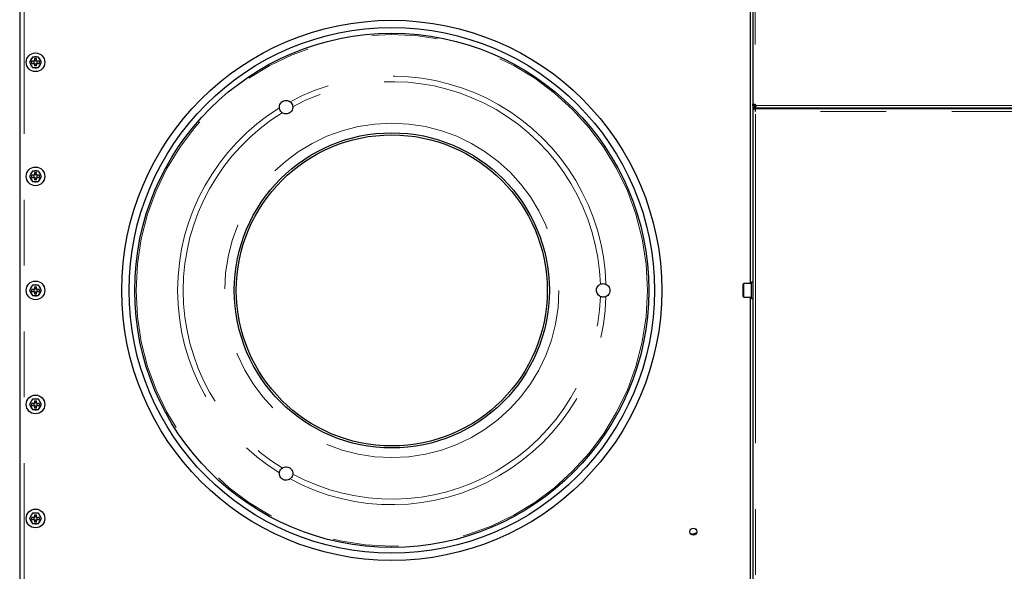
# Model space of a CAD drawing. Header units: millimetres. Extents: x 19 to 263, y 62 to 156.
# Tile 62 of 77: x 145 to 164, y 134 to 145. Entities that reach past the tile are written whole.
import ezdxf

# ---------------------------------------------------------------- set-up
doc = ezdxf.new("R2010")
doc.units = ezdxf.units.MM
doc.linetypes.add('PHANTOM', pattern=[12.7, 6.35, -1.27, 1.27, -1.27, 1.27, -1.27])

msp = doc.modelspace()

# ---------------------------------------------------------------- linework, layer by layer
at = {"color": 7, "linetype": 'Continuous', "lineweight": 25}
for p, q in [((159.158, 153.55), (159.158, 143.506)), ((145.008, 149.312), (145.008, 130.524)), ((159.104, 148.788), (159.104, 140.048)), ((145.255, 144.418), (145.197, 144.318)), ((145.37, 144.418), (145.255, 144.418)), ((145.428, 144.318), (145.37, 144.418)), ((145.197, 144.318), (145.255, 144.218)), ((145.293, 144.338), (145.242, 144.338)), ((145.242, 144.298), (145.242, 144.338)), ((145.242, 144.298), (145.293, 144.298)), ((145.255, 144.218), (145.37, 144.218)), ((145.283, 144.338), (145.283, 144.298)), ((145.293, 144.389), (145.333, 144.389)), ((145.293, 144.389), (145.293, 144.338)), ((145.333, 144.348), (145.293, 144.348)), ((145.293, 144.298), (145.293, 144.248)), ((145.293, 144.288), (145.333, 144.288)), ((145.333, 144.248), (145.293, 144.248)), ((145.333, 144.338), (145.333, 144.389)), ((145.383, 144.338), (145.333, 144.338)), ((145.333, 144.298), (145.383, 144.298)), ((145.333, 144.248), (145.333, 144.298)), ((145.343, 144.298), (145.343, 144.338)), ((145.37, 144.218), (145.428, 144.318)), ((145.383, 144.338), (145.383, 144.298)), ((159.158, 143.506), (159.178, 143.506)), ((159.158, 143.483), (159.158, 143.506)), ((159.158, 143.483), (159.158, 143.418)), ((159.178, 143.483), (159.158, 143.483)), ((159.178, 143.483), (159.178, 143.506)), ((159.178, 143.483), (159.203, 143.483)), ((159.183, 143.46), (159.183, 143.441)), ((159.203, 143.483), (159.213, 143.483)), ((159.158, 143.418), (159.158, 124.282)), ((159.158, 143.418), (159.208, 143.418)), ((159.183, 143.438), (159.183, 143.441)), ((159.183, 143.438), (206.349, 143.438)), ((159.183, 143.438), (159.183, 143.418)), ((159.208, 143.368), (159.208, 143.418)), ((169.348, 143.418), (159.208, 143.418)), ((145.255, 142.218), (145.197, 142.118)), ((145.293, 142.138), (145.242, 142.138)), ((145.242, 142.098), (145.242, 142.138)), ((145.37, 142.218), (145.255, 142.218)), ((145.283, 142.138), (145.283, 142.098)), ((145.293, 142.189), (145.333, 142.189)), ((145.293, 142.189), (145.293, 142.138)), ((145.333, 142.148), (145.293, 142.148)), ((145.333, 142.138), (145.333, 142.189)), ((145.383, 142.138), (145.333, 142.138)), ((145.343, 142.098), (145.343, 142.138)), ((145.428, 142.118), (145.37, 142.218)), ((145.383, 142.138), (145.383, 142.098)), ((145.197, 142.118), (145.255, 142.018)), ((145.242, 142.098), (145.293, 142.098)), ((145.255, 142.018), (145.37, 142.018)), ((145.293, 142.098), (145.293, 142.048)), ((145.293, 142.088), (145.333, 142.088)), ((145.333, 142.048), (145.293, 142.048)), ((145.333, 142.098), (145.383, 142.098)), ((145.333, 142.048), (145.333, 142.098)), ((145.37, 142.018), (145.428, 142.118)), ((158.968, 139.798), (158.968, 140.038)), ((159.128, 140.048), (158.978, 140.048)), ((159.158, 140.075), (159.128, 140.075)), ((159.128, 139.761), (159.128, 140.075)), ((145.255, 140.018), (145.197, 139.918)), ((145.197, 139.918), (145.255, 139.818)), ((145.293, 139.938), (145.242, 139.938)), ((145.242, 139.898), (145.242, 139.938)), ((145.242, 139.898), (145.293, 139.898)), ((145.37, 140.018), (145.255, 140.018)), ((145.283, 139.938), (145.283, 139.898)), ((145.293, 139.989), (145.333, 139.989)), ((145.293, 139.989), (145.293, 139.938)), ((145.333, 139.948), (145.293, 139.948)), ((145.293, 139.898), (145.293, 139.848)), ((145.293, 139.888), (145.333, 139.888)), ((145.333, 139.848), (145.293, 139.848)), ((145.333, 139.938), (145.333, 139.989)), ((145.383, 139.938), (145.333, 139.938)), ((145.333, 139.898), (145.383, 139.898)), ((145.333, 139.848), (145.333, 139.898)), ((145.343, 139.898), (145.343, 139.938)), ((145.428, 139.918), (145.37, 140.018)), ((145.37, 139.818), (145.428, 139.918)), ((145.383, 139.938), (145.383, 139.898)), ((145.255, 139.818), (145.37, 139.818)), ((158.978, 139.788), (159.128, 139.788)), ((159.104, 139.788), (159.104, 131.048)), ((159.128, 139.761), (159.158, 139.761)), ((145.255, 137.818), (145.197, 137.718)), ((145.37, 137.818), (145.255, 137.818)), ((145.293, 137.789), (145.333, 137.789)), ((145.293, 137.789), (145.293, 137.738)), ((145.333, 137.738), (145.333, 137.789)), ((145.428, 137.718), (145.37, 137.818)), ((145.197, 137.718), (145.255, 137.618)), ((145.293, 137.738), (145.242, 137.738)), ((145.242, 137.698), (145.242, 137.738)), ((145.242, 137.698), (145.293, 137.698)), ((145.255, 137.618), (145.37, 137.618)), ((145.283, 137.738), (145.283, 137.698)), ((145.333, 137.748), (145.293, 137.748)), ((145.293, 137.698), (145.293, 137.648)), ((145.293, 137.688), (145.333, 137.688)), ((145.333, 137.648), (145.293, 137.648)), ((145.383, 137.738), (145.333, 137.738)), ((145.333, 137.698), (145.383, 137.698)), ((145.333, 137.648), (145.333, 137.698)), ((145.343, 137.698), (145.343, 137.738)), ((145.37, 137.618), (145.428, 137.718)), ((145.383, 137.738), (145.383, 137.698)), ((145.255, 135.618), (145.197, 135.518)), ((145.197, 135.518), (145.255, 135.418)), ((145.293, 135.538), (145.242, 135.538)), ((145.242, 135.498), (145.242, 135.538)), ((145.242, 135.498), (145.293, 135.498)), ((145.37, 135.618), (145.255, 135.618)), ((145.283, 135.538), (145.283, 135.498)), ((145.293, 135.589), (145.333, 135.589)), ((145.293, 135.589), (145.293, 135.538)), ((145.333, 135.548), (145.293, 135.548)), ((145.293, 135.498), (145.293, 135.448)), ((145.293, 135.488), (145.333, 135.488)), ((145.333, 135.538), (145.333, 135.589)), ((145.383, 135.538), (145.333, 135.538)), ((145.333, 135.498), (145.383, 135.498)), ((145.333, 135.448), (145.333, 135.498)), ((145.343, 135.498), (145.343, 135.538)), ((145.428, 135.518), (145.37, 135.618)), ((145.37, 135.418), (145.428, 135.518)), ((145.383, 135.538), (145.383, 135.498)), ((145.255, 135.418), (145.37, 135.418)), ((145.333, 135.448), (145.293, 135.448))]:
    msp.add_line(p, q, dxfattribs=at)
at = {"color": 8, "linetype": 'PHANTOM', "lineweight": 18}
for p, q in [((159.203, 153.55), (159.203, 143.506)), ((145.093, 149.287), (145.093, 130.549)), ((159.203, 143.506), (159.203, 143.483)), ((159.213, 143.483), (206.394, 143.483)), ((159.208, 124.268), (159.208, 143.368)), ((169.348, 143.368), (159.208, 143.368)), ((158.978, 140.048), (158.978, 139.788)), ((158.978, 139.788), (158.978, 139.788))]:
    msp.add_line(p, q, dxfattribs=at)
at = {"color": 7, "linetype": 'Continuous', "lineweight": 25}
for centre, radius in [((152.188, 139.918), 5.21), ((152.188, 139.918), 5.07), ((152.188, 139.918), 4.96), ((145.313, 144.318), 0.18), ((152.188, 139.918), 3.04), ((152.188, 139.918), 3), ((145.313, 142.118), 0.18), ((145.313, 139.918), 0.18), ((145.313, 137.718), 0.18), ((145.313, 135.518), 0.18), ((158.008, 135.264), 0.068)]:
    msp.add_circle(centre, radius, dxfattribs=at)
at = {"color": 8, "linetype": 'PHANTOM', "lineweight": 18}
for radius in [4.934, 3.226]:
    msp.add_circle((152.188, 139.918), radius, dxfattribs=at)
at = {"color": 7, "linetype": 'Continuous', "lineweight": 25}
for centre, radius, start, end in [((145.313, 144.318), 0.105, 72.2472, 107.7528), ((145.313, 144.318), 0.105, 132.2472, 167.7528), ((145.313, 144.318), 0.105, 192.2472, 227.7528), ((145.313, 144.318), 0.105, 252.2472, 287.7528), ((145.313, 144.318), 0.105, 12.2472, 47.7528), ((145.313, 144.318), 0.105, 312.2472, 347.7528), ((159.183, 143.483), 0.03, 0.0668, 49.1184), ((145.313, 142.118), 0.105, 132.2472, 167.7528), ((145.313, 142.118), 0.105, 72.2472, 107.7528), ((145.313, 142.118), 0.105, 12.2472, 47.7528), ((145.313, 142.118), 0.105, 192.2472, 227.7528), ((145.313, 142.118), 0.105, 252.2472, 287.7528), ((145.313, 142.118), 0.105, 312.2472, 347.7528), ((158.978, 140.038), 0.01, 90, 180), ((145.313, 139.918), 0.105, 132.2472, 167.7528), ((145.313, 139.918), 0.105, 192.2472, 227.7528), ((145.313, 139.918), 0.105, 72.2472, 107.7528), ((145.313, 139.918), 0.105, 12.2472, 47.7528), ((145.313, 139.918), 0.105, 312.2472, 347.7528), ((145.313, 139.918), 0.105, 252.2472, 287.7528), ((158.978, 139.798), 0.01, 180, 270), ((145.313, 137.718), 0.105, 132.2472, 167.7528), ((145.313, 137.718), 0.105, 72.2472, 107.7528), ((145.313, 137.718), 0.105, 12.2472, 47.7528), ((145.313, 137.718), 0.105, 192.2472, 227.7528), ((145.313, 137.718), 0.105, 252.2472, 287.7528), ((145.313, 137.718), 0.105, 312.2472, 347.7528), ((145.313, 135.518), 0.105, 132.2472, 167.7528), ((145.313, 135.518), 0.105, 192.2472, 227.7528), ((145.313, 135.518), 0.105, 72.2472, 107.7528), ((145.313, 135.518), 0.105, 12.2472, 47.7528), ((145.313, 135.518), 0.105, 312.2472, 347.7528), ((145.313, 135.518), 0.105, 252.2472, 287.7528), ((157.969, 135.442), 0.223, 266.7441, 297.6765)]:
    msp.add_arc(centre, radius, start, end, dxfattribs=at)
at = {"color": 8, "linetype": 'PHANTOM', "lineweight": 18}
for radius, start, end in [(4.134, 1.6528, 118.3472), (4.026, 1.6747, 118.3253), (4.134, 121.6528, 238.3472), (4.026, 121.6747, 238.3253), (4.134, 241.6528, 358.3472), (4.026, 241.6747, 358.3253)]:
    msp.add_arc((152.188, 139.918), radius, start, end, dxfattribs=at)
at = {"color": 7, "linetype": 'Continuous', "lineweight": 25}
for points, knots in [([(150.018, 143.437), (150.018, 143.451), (150.018, 143.481), (150.036, 143.522), (150.065, 143.555), (150.104, 143.577), (150.147, 143.584), (150.189, 143.578), (150.213, 143.563), (150.225, 143.556)], [0, 0, 0, 0, 0.1470053, 0.2941804, 0.4387434, 0.5804759, 0.7211955, 0.8630648, 1, 1, 1, 1]), ([(150.277, 143.462), (150.277, 143.448), (150.276, 143.418), (150.257, 143.377), (150.227, 143.345), (150.188, 143.325), (150.145, 143.319), (150.105, 143.326), (150.083, 143.339), (150.073, 143.345)], [0, 0, 0, 0, 0.150784, 0.301748, 0.449801, 0.594638, 0.738476, 0.883887, 1, 1, 1, 1]), ([(150.225, 143.556), (150.227, 143.554), (150.241, 143.543), (150.261, 143.519), (150.274, 143.486), (150.276, 143.468), (150.277, 143.462)], [0, 0, 0, 0, 0.086444, 0.4877959, 0.84484, 1, 1, 1, 1]), ([(159.158, 143.506), (159.158, 143.507), (159.158, 143.509), (159.16, 143.511), (159.164, 143.513), (159.17, 143.513), (159.178, 143.513), (159.186, 143.511), (159.195, 143.509), (159.2, 143.507), (159.203, 143.506)], [0, 0, 0, 0, 0.11536, 0.238974, 0.368203, 0.500002, 0.631871, 0.760883, 0.883218, 1, 1, 1, 1]), ([(159.178, 143.506), (159.178, 143.507), (159.178, 143.509), (159.179, 143.511), (159.18, 143.512), (159.181, 143.512)], [0, 0, 0, 0, 0.371942, 0.745188, 1, 1, 1, 1]), ([(159.213, 143.483), (159.213, 143.48), (159.213, 143.473), (159.211, 143.463), (159.208, 143.455), (159.204, 143.449), (159.2, 143.445), (159.195, 143.443), (159.189, 143.441), (159.185, 143.441), (159.183, 143.441)], [0, 0, 0, 0, 0.156783, 0.30949, 0.45436, 0.588146, 0.708929, 0.816037, 0.910759, 1, 1, 1, 1]), ([(159.213, 143.483), (159.213, 143.481), (159.213, 143.477), (159.211, 143.472), (159.208, 143.467), (159.204, 143.464), (159.2, 143.462), (159.193, 143.46), (159.187, 143.46), (159.183, 143.46)], [0, 0, 0, 0, 0.125001, 0.250013, 0.375084, 0.500299, 0.625504, 0.750746, 1, 1, 1, 1]), ([(150.073, 143.345), (150.063, 143.353), (150.043, 143.37), (150.025, 143.403), (150.02, 143.426), (150.018, 143.437)], [0, 0, 0, 0, 0.356598, 0.713969, 1, 1, 1, 1]), ([(156.212, 139.8), (156.2, 139.808), (156.174, 139.823), (156.149, 139.86), (156.136, 139.903), (156.138, 139.947), (156.154, 139.987), (156.18, 140.018), (156.202, 140.03), (156.212, 140.036)], [0, 0, 0, 0, 0.150779, 0.301744, 0.449793, 0.59463, 0.738469, 0.883884, 1, 1, 1, 1]), ([(156.212, 140.036), (156.225, 140.04), (156.249, 140.049), (156.287, 140.049), (156.31, 140.041), (156.319, 140.037)], [0, 0, 0, 0, 0.3565992, 0.713958, 1, 1, 1, 1]), ([(156.319, 140.037), (156.332, 140.03), (156.358, 140.016), (156.385, 139.98), (156.399, 139.937), (156.398, 139.893), (156.382, 139.853), (156.356, 139.819), (156.331, 139.805), (156.319, 139.799)], [0, 0, 0, 0, 0.147001, 0.294182, 0.43874, 0.580471, 0.721195, 0.863058, 1, 1, 1, 1]), ([(156.319, 139.799), (156.307, 139.795), (156.282, 139.786), (156.244, 139.788), (156.222, 139.797), (156.212, 139.8)], [0, 0, 0, 0, 0.357587, 0.716014, 1, 1, 1, 1]), ([(150.018, 136.399), (150.021, 136.412), (150.026, 136.438), (150.047, 136.47), (150.065, 136.485), (150.073, 136.491)], [0, 0, 0, 0, 0.3575737, 0.7160284, 1, 1, 1, 1]), ([(150.073, 136.491), (150.086, 136.499), (150.112, 136.513), (150.157, 136.517), (150.2, 136.506), (150.237, 136.482), (150.263, 136.448), (150.277, 136.41), (150.277, 136.385), (150.277, 136.374)], [0, 0, 0, 0, 0.1507845, 0.3017487, 0.449804, 0.5946335, 0.7384712, 0.883888, 1, 1, 1, 1]), ([(150.225, 136.28), (150.212, 136.273), (150.187, 136.258), (150.142, 136.252), (150.099, 136.262), (150.061, 136.284), (150.033, 136.318), (150.017, 136.358), (150.018, 136.386), (150.018, 136.399)], [0, 0, 0, 0, 0.147006, 0.294187, 0.43874, 0.580478, 0.721198, 0.863062, 1, 1, 1, 1]), ([(150.277, 136.374), (150.276, 136.365), (150.273, 136.343), (150.256, 136.31), (150.237, 136.289), (150.226, 136.281), (150.225, 136.28)], [0, 0, 0, 0, 0.236764, 0.618712, 0.967707, 1, 1, 1, 1])]:
    msp.add_open_spline(points, degree=3, knots=knots, dxfattribs=at)

doc.saveas('drawing.dxf')
